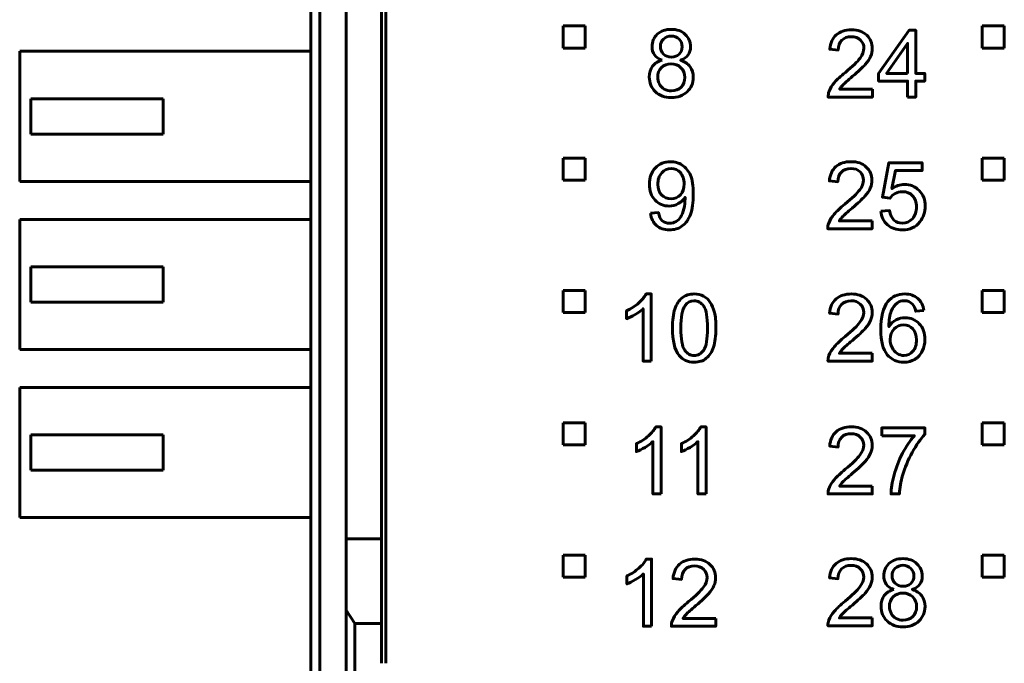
# Model space of a CAD drawing. Header units: millimetres. Extents: x -13 to 39, y -19 to 89.
# Tile 5 of 18: x -13 to 9, y 22 to 37. Entities that reach past the tile are written whole.
import ezdxf

# ---------------------------------------------------------------- set-up
doc = ezdxf.new("R2010")
doc.units = ezdxf.units.MM
doc.linetypes.add('K5LT_BASIC', pattern=[0])

msp = doc.modelspace()

# ---------------------------------------------------------------- linework, layer by layer
at = {"color": 150, "linetype": 'K5LT_BASIC', "lineweight": 60, "true_color": 0x0080ff}
for p, q in [((-6.261, 61.118), (-6.261, 8.557)), ((-6.061, 8.557), (-6.061, 61.118)), ((-4.561, 22.438), (-4.561, 47.238)), ((-5.461, 25.262), (-5.461, 44.413)), ((-4.661, 44.413), (-4.661, 25.262)), ((-0.541, 36.388), (-0.541, 36.888)), ((-0.541, 36.888), (-0.041, 36.888)), ((-0.041, 36.888), (-0.041, 36.388)), ((8.959, 36.388), (8.959, 36.888)), ((8.959, 36.888), (9.459, 36.888)), ((9.459, 36.888), (9.459, 36.388)), ((-0.041, 36.388), (-0.541, 36.388)), ((9.459, 36.388), (8.959, 36.388)), ((-12.861, 36.313), (-12.861, 33.363)), ((-6.261, 36.313), (-12.861, 36.313)), ((-9.611, 35.238), (-12.611, 35.238)), ((-12.611, 34.438), (-12.611, 35.238)), ((-9.611, 34.438), (-9.611, 35.238)), ((-12.611, 34.438), (-9.611, 34.438)), ((-0.541, 33.388), (-0.541, 33.888)), ((-0.541, 33.888), (-0.041, 33.888)), ((-0.041, 33.888), (-0.041, 33.388)), ((8.959, 33.388), (8.959, 33.888)), ((8.959, 33.888), (9.459, 33.888)), ((9.459, 33.888), (9.459, 33.388)), ((-12.861, 33.363), (-6.261, 33.363)), ((-0.041, 33.388), (-0.541, 33.388)), ((9.459, 33.388), (8.959, 33.388)), ((-12.861, 29.553), (-12.861, 32.503)), ((-6.261, 32.503), (-12.861, 32.503)), ((-9.611, 31.428), (-12.611, 31.428)), ((-12.611, 30.628), (-12.611, 31.428)), ((-9.611, 30.628), (-9.611, 31.428)), ((-0.541, 30.388), (-0.541, 30.888)), ((-0.541, 30.888), (-0.041, 30.888)), ((-0.041, 30.888), (-0.041, 30.388)), ((8.959, 30.388), (8.959, 30.888)), ((8.959, 30.888), (9.459, 30.888)), ((9.459, 30.888), (9.459, 30.388)), ((-12.611, 30.628), (-9.611, 30.628)), ((-0.041, 30.388), (-0.541, 30.388)), ((9.459, 30.388), (8.959, 30.388)), ((-12.861, 29.553), (-6.261, 29.553)), ((-6.261, 28.693), (-12.861, 28.693)), ((-12.861, 25.743), (-12.861, 28.693)), ((-0.541, 27.888), (-0.041, 27.888)), ((-0.541, 27.388), (-0.541, 27.888)), ((-0.041, 27.888), (-0.041, 27.388)), ((8.959, 27.888), (9.459, 27.888)), ((8.959, 27.388), (8.959, 27.888)), ((9.459, 27.888), (9.459, 27.388)), ((-12.611, 26.818), (-12.611, 27.618)), ((-9.611, 27.618), (-12.611, 27.618)), ((-9.611, 26.818), (-9.611, 27.618)), ((-0.041, 27.388), (-0.541, 27.388)), ((9.459, 27.388), (8.959, 27.388)), ((-12.611, 26.818), (-9.611, 26.818)), ((-12.861, 25.743), (-6.261, 25.743)), ((-4.661, 25.262), (-5.461, 25.262)), ((-5.461, 23.645), (-5.461, 25.262)), ((-4.661, 25.262), (-4.661, 23.338)), ((-0.541, 24.888), (-0.041, 24.888)), ((-0.541, 24.388), (-0.541, 24.888)), ((-0.041, 24.888), (-0.041, 24.388)), ((8.959, 24.888), (9.459, 24.888)), ((8.959, 24.388), (8.959, 24.888)), ((9.459, 24.888), (9.459, 24.388)), ((-0.041, 24.388), (-0.541, 24.388)), ((9.459, 24.388), (8.959, 24.388)), ((-5.261, 23.338), (-5.461, 23.645)), ((-5.461, 23.645), (-5.461, 3.373)), ((-4.661, 23.338), (-5.261, 23.338)), ((-5.261, 3.117), (-5.261, 23.338)), ((-4.661, 22.438), (-4.661, 23.338))]:
    msp.add_line(p, q, dxfattribs=at)
for points, knots in [([(1.7, 36.111), (1.623, 36.139), (1.566, 36.18), (1.528, 36.232), (1.491, 36.285), (1.473, 36.347), (1.473, 36.42), (1.473, 36.531), (1.512, 36.623), (1.591, 36.698), (1.671, 36.774), (1.776, 36.811), (1.907, 36.811), (2.039, 36.811), (2.146, 36.773), (2.226, 36.696), (2.307, 36.619), (2.347, 36.526), (2.347, 36.415), (2.347, 36.345), (2.328, 36.283), (2.292, 36.232), (2.255, 36.179), (2.199, 36.139), (2.124, 36.111), (2.217, 36.081), (2.287, 36.032), (2.336, 35.964), (2.384, 35.897), (2.408, 35.816), (2.408, 35.723), (2.408, 35.593), (2.362, 35.484), (2.271, 35.396), (2.179, 35.308), (2.059, 35.264), (1.91, 35.264), (1.76, 35.264), (1.64, 35.308), (1.548, 35.397), (1.457, 35.485), (1.411, 35.596), (1.411, 35.728), (1.411, 35.826), (1.436, 35.909), (1.486, 35.975), (1.536, 36.042), (1.608, 36.087), (1.7, 36.111)], [0, 0, 0, 0, 0.0625, 0.0625, 0.0625, 0.125, 0.125, 0.125, 0.1875, 0.1875, 0.1875, 0.25, 0.25, 0.25, 0.3125, 0.3125, 0.3125, 0.375, 0.375, 0.375, 0.4375, 0.4375, 0.4375, 0.5, 0.5, 0.5, 0.5625, 0.5625, 0.5625, 0.625, 0.625, 0.625, 0.6875, 0.6875, 0.6875, 0.75, 0.75, 0.75, 0.8125, 0.8125, 0.8125, 0.875, 0.875, 0.875, 0.9375, 0.9375, 0.9375, 1, 1, 1, 1]), ([(1.663, 36.427), (1.663, 36.355), (1.686, 36.297), (1.732, 36.251), (1.777, 36.206), (1.837, 36.183), (1.912, 36.183), (1.984, 36.183), (2.043, 36.205), (2.088, 36.25), (2.134, 36.295), (2.156, 36.351), (2.156, 36.416), (2.156, 36.485), (2.133, 36.542), (2.086, 36.589), (2.04, 36.636), (1.981, 36.659), (1.91, 36.659), (1.838, 36.659), (1.779, 36.636), (1.733, 36.59), (1.686, 36.545), (1.663, 36.491), (1.663, 36.427)], [0, 0, 0, 0, 0.125, 0.125, 0.125, 0.25, 0.25, 0.25, 0.375, 0.375, 0.375, 0.5, 0.5, 0.5, 0.625, 0.625, 0.625, 0.75, 0.75, 0.75, 0.875, 0.875, 0.875, 1, 1, 1, 1]), ([(6.469, 35.455), (6.469, 35.455), (6.469, 35.277), (6.469, 35.277), (5.465, 35.277), (5.465, 35.277), (5.464, 35.322), (5.471, 35.365), (5.487, 35.406), (5.513, 35.474), (5.554, 35.542), (5.668, 35.674), (5.749, 35.75), (5.855, 35.836), (6.019, 35.971), (6.13, 36.078), (6.188, 36.157), (6.247, 36.236), (6.276, 36.311), (6.276, 36.382), (6.276, 36.455), (6.25, 36.517), (6.197, 36.568), (6.144, 36.619), (6.075, 36.644), (5.99, 36.644), (5.9, 36.644), (5.828, 36.617), (5.774, 36.564), (5.72, 36.51), (5.693, 36.436), (5.692, 36.341), (5.692, 36.341), (5.501, 36.361), (5.501, 36.361), (5.514, 36.503), (5.564, 36.612), (5.649, 36.686), (5.735, 36.761), (5.85, 36.799), (5.994, 36.799), (6.139, 36.799), (6.255, 36.758), (6.339, 36.678), (6.424, 36.597), (6.467, 36.497), (6.467, 36.377), (6.467, 36.317), (6.454, 36.257), (6.429, 36.199), (6.405, 36.14), (6.363, 36.078), (6.306, 36.013), (6.248, 35.948), (6.152, 35.859), (6.019, 35.746), (5.907, 35.652), (5.835, 35.589), (5.803, 35.555), (5.772, 35.522), (5.746, 35.488), (5.725, 35.455), (5.725, 35.455), (6.469, 35.455), (6.469, 35.455)], [0, 0, 0, 0, 0.045455, 0.045455, 0.090909, 0.090909, 0.090909, 0.136364, 0.136364, 0.136364, 0.181818, 0.181818, 0.227273, 0.227273, 0.227273, 0.272727, 0.272727, 0.272727, 0.318182, 0.318182, 0.318182, 0.363636, 0.363636, 0.363636, 0.409091, 0.409091, 0.409091, 0.454545, 0.454545, 0.454545, 0.5, 0.5, 0.5, 0.545455, 0.545455, 0.545455, 0.590909, 0.590909, 0.590909, 0.636364, 0.636364, 0.636364, 0.681818, 0.681818, 0.681818, 0.727273, 0.727273, 0.727273, 0.772727, 0.772727, 0.772727, 0.818182, 0.818182, 0.818182, 0.863636, 0.863636, 0.863636, 0.909091, 0.909091, 0.909091, 0.954545, 0.954545, 0.954545, 1, 1, 1, 1]), ([(7.265, 35.277), (7.265, 35.277), (7.265, 35.639), (7.265, 35.639), (6.607, 35.639), (6.607, 35.639), (6.607, 35.81), (6.607, 35.81), (7.299, 36.792), (7.299, 36.792), (7.451, 36.792), (7.451, 36.792), (7.451, 35.81), (7.451, 35.81), (7.657, 35.81), (7.657, 35.81), (7.657, 35.639), (7.657, 35.639), (7.451, 35.639), (7.451, 35.639), (7.451, 35.277), (7.451, 35.277), (7.265, 35.277), (7.265, 35.277)], [0, 0, 0, 0, 0.090909, 0.090909, 0.181818, 0.181818, 0.272727, 0.272727, 0.363636, 0.363636, 0.454545, 0.454545, 0.545455, 0.545455, 0.636364, 0.636364, 0.727273, 0.727273, 0.818182, 0.818182, 0.909091, 0.909091, 1, 1, 1, 1]), ([(7.265, 35.81), (7.265, 35.81), (7.265, 36.492), (7.265, 36.492), (6.79, 35.81), (6.79, 35.81), (7.265, 35.81), (7.265, 35.81)], [0, 0, 0, 0, 0.333333, 0.333333, 0.666667, 0.666667, 1, 1, 1, 1]), ([(1.602, 35.726), (1.602, 35.673), (1.614, 35.622), (1.639, 35.572), (1.663, 35.523), (1.701, 35.484), (1.751, 35.457), (1.801, 35.43), (1.854, 35.416), (1.911, 35.416), (2.001, 35.416), (2.074, 35.445), (2.132, 35.502), (2.189, 35.559), (2.218, 35.632), (2.218, 35.72), (2.218, 35.81), (2.188, 35.884), (2.129, 35.942), (2.07, 36.001), (1.995, 36.03), (1.905, 36.03), (1.817, 36.03), (1.745, 36.001), (1.687, 35.943), (1.63, 35.886), (1.602, 35.813), (1.602, 35.726)], [0, 0, 0, 0, 0.111111, 0.111111, 0.111111, 0.222222, 0.222222, 0.222222, 0.333333, 0.333333, 0.333333, 0.444444, 0.444444, 0.444444, 0.555556, 0.555556, 0.555556, 0.666667, 0.666667, 0.666667, 0.777778, 0.777778, 0.777778, 0.888889, 0.888889, 0.888889, 1, 1, 1, 1]), ([(1.44, 32.641), (1.44, 32.641), (1.618, 32.656), (1.618, 32.656), (1.633, 32.572), (1.662, 32.511), (1.747, 32.435), (1.802, 32.416), (1.869, 32.416), (1.926, 32.416), (1.976, 32.429), (2.019, 32.456), (2.063, 32.482), (2.098, 32.517), (2.125, 32.561), (2.152, 32.605), (2.175, 32.664), (2.213, 32.813), (2.222, 32.889), (2.222, 32.966), (2.222, 32.974), (2.222, 32.987), (2.221, 33.003), (2.184, 32.944), (2.133, 32.896), (2.069, 32.859), (2.005, 32.822), (1.935, 32.804), (1.86, 32.804), (1.735, 32.804), (1.629, 32.849), (1.542, 32.94), (1.456, 33.031), (1.412, 33.151), (1.412, 33.3), (1.412, 33.454), (1.458, 33.577), (1.548, 33.671), (1.638, 33.764), (1.752, 33.811), (1.888, 33.811), (1.986, 33.811), (2.076, 33.785), (2.158, 33.732), (2.24, 33.679), (2.301, 33.603), (2.344, 33.505), (2.386, 33.407), (2.407, 33.264), (2.407, 33.079), (2.407, 32.885), (2.386, 32.731), (2.344, 32.616), (2.302, 32.501), (2.24, 32.414), (2.157, 32.354), (2.074, 32.294), (1.977, 32.264), (1.865, 32.264), (1.747, 32.264), (1.65, 32.297), (1.575, 32.363), (1.5, 32.429), (1.455, 32.521), (1.44, 32.641)], [0, 0, 0, 0, 0.045455, 0.045455, 0.045455, 0.090909, 0.090909, 0.136364, 0.136364, 0.136364, 0.181818, 0.181818, 0.181818, 0.227273, 0.227273, 0.227273, 0.272727, 0.272727, 0.318182, 0.318182, 0.318182, 0.363636, 0.363636, 0.363636, 0.409091, 0.409091, 0.409091, 0.454545, 0.454545, 0.454545, 0.5, 0.5, 0.5, 0.545455, 0.545455, 0.545455, 0.590909, 0.590909, 0.590909, 0.636364, 0.636364, 0.636364, 0.681818, 0.681818, 0.681818, 0.727273, 0.727273, 0.727273, 0.772727, 0.772727, 0.772727, 0.818182, 0.818182, 0.818182, 0.863636, 0.863636, 0.863636, 0.909091, 0.909091, 0.909091, 0.954545, 0.954545, 0.954545, 1, 1, 1, 1]), ([(6.46, 32.467), (6.46, 32.467), (6.46, 32.289), (6.46, 32.289), (5.457, 32.289), (5.457, 32.289), (5.456, 32.334), (5.463, 32.377), (5.479, 32.419), (5.505, 32.487), (5.546, 32.554), (5.66, 32.686), (5.741, 32.763), (5.846, 32.849), (6.01, 32.984), (6.122, 33.091), (6.18, 33.17), (6.239, 33.249), (6.268, 33.324), (6.268, 33.394), (6.268, 33.468), (6.241, 33.53), (6.188, 33.581), (6.136, 33.631), (6.066, 33.657), (5.981, 33.657), (5.891, 33.657), (5.819, 33.63), (5.765, 33.576), (5.711, 33.523), (5.684, 33.449), (5.684, 33.354), (5.684, 33.354), (5.493, 33.373), (5.493, 33.373), (5.506, 33.516), (5.556, 33.624), (5.641, 33.699), (5.727, 33.774), (5.841, 33.811), (5.986, 33.811), (6.131, 33.811), (6.246, 33.771), (6.331, 33.69), (6.416, 33.61), (6.458, 33.509), (6.458, 33.39), (6.458, 33.329), (6.446, 33.27), (6.421, 33.211), (6.396, 33.152), (6.355, 33.091), (6.297, 33.026), (6.24, 32.961), (6.144, 32.872), (6.011, 32.759), (5.899, 32.665), (5.827, 32.602), (5.795, 32.568), (5.763, 32.535), (5.737, 32.501), (5.716, 32.467), (5.716, 32.467), (6.46, 32.467), (6.46, 32.467)], [0, 0, 0, 0, 0.045455, 0.045455, 0.090909, 0.090909, 0.090909, 0.136364, 0.136364, 0.136364, 0.181818, 0.181818, 0.227273, 0.227273, 0.227273, 0.272727, 0.272727, 0.272727, 0.318182, 0.318182, 0.318182, 0.363636, 0.363636, 0.363636, 0.409091, 0.409091, 0.409091, 0.454545, 0.454545, 0.454545, 0.5, 0.5, 0.5, 0.545455, 0.545455, 0.545455, 0.590909, 0.590909, 0.590909, 0.636364, 0.636364, 0.636364, 0.681818, 0.681818, 0.681818, 0.727273, 0.727273, 0.727273, 0.772727, 0.772727, 0.772727, 0.818182, 0.818182, 0.818182, 0.863636, 0.863636, 0.863636, 0.909091, 0.909091, 0.909091, 0.954545, 0.954545, 0.954545, 1, 1, 1, 1]), ([(6.662, 32.687), (6.662, 32.687), (6.857, 32.702), (6.857, 32.702), (6.871, 32.607), (6.905, 32.536), (6.957, 32.488), (7.009, 32.44), (7.073, 32.416), (7.148, 32.416), (7.239, 32.416), (7.315, 32.45), (7.376, 32.518), (7.438, 32.585), (7.468, 32.675), (7.468, 32.787), (7.468, 32.893), (7.439, 32.976), (7.38, 33.038), (7.321, 33.099), (7.243, 33.13), (7.146, 33.13), (7.086, 33.13), (7.032, 33.116), (6.984, 33.089), (6.936, 33.061), (6.899, 33.025), (6.871, 32.982), (6.871, 32.982), (6.696, 33.007), (6.696, 33.007), (6.842, 33.786), (6.842, 33.786), (7.593, 33.786), (7.593, 33.786), (7.593, 33.608), (7.593, 33.608), (6.99, 33.608), (6.99, 33.608), (6.91, 33.199), (6.91, 33.199), (7, 33.263), (7.095, 33.295), (7.195, 33.295), (7.327, 33.295), (7.438, 33.249), (7.529, 33.157), (7.62, 33.066), (7.665, 32.948), (7.665, 32.804), (7.665, 32.667), (7.625, 32.548), (7.546, 32.448), (7.449, 32.325), (7.316, 32.264), (7.148, 32.264), (7.01, 32.264), (6.898, 32.303), (6.811, 32.38), (6.724, 32.457), (6.674, 32.56), (6.662, 32.687)], [0, 0, 0, 0, 0.045455, 0.045455, 0.045455, 0.090909, 0.090909, 0.090909, 0.136364, 0.136364, 0.136364, 0.181818, 0.181818, 0.181818, 0.227273, 0.227273, 0.227273, 0.272727, 0.272727, 0.272727, 0.318182, 0.318182, 0.318182, 0.363636, 0.363636, 0.363636, 0.409091, 0.409091, 0.409091, 0.454545, 0.454545, 0.5, 0.5, 0.545455, 0.545455, 0.590909, 0.590909, 0.636364, 0.636364, 0.681818, 0.681818, 0.681818, 0.727273, 0.727273, 0.727273, 0.772727, 0.772727, 0.772727, 0.818182, 0.818182, 0.818182, 0.863636, 0.863636, 0.863636, 0.909091, 0.909091, 0.909091, 0.954545, 0.954545, 0.954545, 1, 1, 1, 1]), ([(2.2, 33.309), (2.2, 33.416), (2.172, 33.5), (2.115, 33.563), (2.059, 33.625), (1.991, 33.657), (1.91, 33.657), (1.827, 33.657), (1.755, 33.623), (1.694, 33.556), (1.633, 33.488), (1.603, 33.401), (1.603, 33.294), (1.603, 33.197), (1.632, 33.119), (1.689, 33.059), (1.747, 32.999), (1.819, 32.969), (1.905, 32.969), (1.991, 32.969), (2.061, 32.999), (2.117, 33.059), (2.172, 33.119), (2.2, 33.203), (2.2, 33.309)], [0, 0, 0, 0, 0.125, 0.125, 0.125, 0.25, 0.25, 0.25, 0.375, 0.375, 0.375, 0.5, 0.5, 0.5, 0.625, 0.625, 0.625, 0.75, 0.75, 0.75, 0.875, 0.875, 0.875, 1, 1, 1, 1]), ([(1.457, 29.289), (1.457, 29.289), (1.27, 29.289), (1.27, 29.289), (1.27, 30.475), (1.27, 30.475), (1.226, 30.432), (1.167, 30.39), (1.094, 30.347), (1.021, 30.304), (0.956, 30.272), (0.898, 30.251), (0.898, 30.251), (0.898, 30.431), (0.898, 30.431), (1.002, 30.48), (1.093, 30.539), (1.171, 30.609), (1.249, 30.678), (1.304, 30.746), (1.337, 30.811), (1.337, 30.811), (1.457, 30.811), (1.457, 30.811), (1.457, 29.289), (1.457, 29.289)], [0, 0, 0, 0, 0.111111, 0.111111, 0.222222, 0.222222, 0.222222, 0.333333, 0.333333, 0.333333, 0.444444, 0.444444, 0.444444, 0.555556, 0.555556, 0.555556, 0.666667, 0.666667, 0.666667, 0.777778, 0.777778, 0.777778, 0.888889, 0.888889, 1, 1, 1, 1]), ([(1.935, 30.037), (1.935, 30.216), (1.954, 30.361), (1.99, 30.47), (2.027, 30.58), (2.082, 30.664), (2.155, 30.723), (2.227, 30.782), (2.318, 30.811), (2.429, 30.811), (2.51, 30.811), (2.581, 30.795), (2.643, 30.762), (2.704, 30.729), (2.755, 30.682), (2.794, 30.62), (2.834, 30.559), (2.865, 30.484), (2.888, 30.395), (2.91, 30.307), (2.922, 30.187), (2.922, 30.037), (2.922, 29.859), (2.903, 29.716), (2.867, 29.606), (2.831, 29.496), (2.776, 29.412), (2.703, 29.353), (2.631, 29.294), (2.539, 29.264), (2.429, 29.264), (2.283, 29.264), (2.168, 29.316), (2.085, 29.42), (1.985, 29.547), (1.935, 29.753), (1.935, 30.037)], [0, 0, 0, 0, 0.083333, 0.083333, 0.083333, 0.166667, 0.166667, 0.166667, 0.25, 0.25, 0.25, 0.333333, 0.333333, 0.333333, 0.416667, 0.416667, 0.416667, 0.5, 0.5, 0.5, 0.583333, 0.583333, 0.583333, 0.666667, 0.666667, 0.666667, 0.75, 0.75, 0.75, 0.833333, 0.833333, 0.833333, 0.916667, 0.916667, 0.916667, 1, 1, 1, 1]), ([(6.466, 29.467), (6.466, 29.467), (6.466, 29.289), (6.466, 29.289), (5.462, 29.289), (5.462, 29.289), (5.461, 29.334), (5.468, 29.377), (5.484, 29.419), (5.51, 29.487), (5.551, 29.554), (5.665, 29.686), (5.746, 29.763), (5.852, 29.849), (6.016, 29.984), (6.127, 30.091), (6.185, 30.17), (6.244, 30.249), (6.273, 30.324), (6.273, 30.394), (6.273, 30.468), (6.247, 30.53), (6.194, 30.581), (6.141, 30.631), (6.072, 30.657), (5.987, 30.657), (5.897, 30.657), (5.825, 30.63), (5.771, 30.576), (5.717, 30.523), (5.69, 30.449), (5.689, 30.354), (5.689, 30.354), (5.498, 30.373), (5.498, 30.373), (5.511, 30.516), (5.561, 30.624), (5.646, 30.699), (5.732, 30.774), (5.847, 30.811), (5.991, 30.811), (6.136, 30.811), (6.252, 30.771), (6.336, 30.69), (6.421, 30.61), (6.464, 30.509), (6.464, 30.39), (6.464, 30.329), (6.451, 30.27), (6.426, 30.211), (6.402, 30.152), (6.36, 30.091), (6.303, 30.026), (6.245, 29.961), (6.149, 29.872), (6.016, 29.759), (5.904, 29.665), (5.832, 29.602), (5.8, 29.568), (5.769, 29.535), (5.743, 29.501), (5.722, 29.467), (5.722, 29.467), (6.466, 29.467), (6.466, 29.467)], [0, 0, 0, 0, 0.045455, 0.045455, 0.090909, 0.090909, 0.090909, 0.136364, 0.136364, 0.136364, 0.181818, 0.181818, 0.227273, 0.227273, 0.227273, 0.272727, 0.272727, 0.272727, 0.318182, 0.318182, 0.318182, 0.363636, 0.363636, 0.363636, 0.409091, 0.409091, 0.409091, 0.454545, 0.454545, 0.454545, 0.5, 0.5, 0.5, 0.545455, 0.545455, 0.545455, 0.590909, 0.590909, 0.590909, 0.636364, 0.636364, 0.636364, 0.681818, 0.681818, 0.681818, 0.727273, 0.727273, 0.727273, 0.772727, 0.772727, 0.772727, 0.818182, 0.818182, 0.818182, 0.863636, 0.863636, 0.863636, 0.909091, 0.909091, 0.909091, 0.954545, 0.954545, 0.954545, 1, 1, 1, 1]), ([(7.634, 30.435), (7.634, 30.435), (7.45, 30.42), (7.45, 30.42), (7.434, 30.493), (7.41, 30.546), (7.379, 30.579), (7.329, 30.632), (7.267, 30.659), (7.192, 30.659), (7.133, 30.659), (7.08, 30.642), (7.034, 30.609), (6.976, 30.567), (6.93, 30.504), (6.896, 30.423), (6.862, 30.34), (6.844, 30.224), (6.843, 30.072), (6.888, 30.14), (6.943, 30.191), (7.008, 30.224), (7.072, 30.257), (7.14, 30.274), (7.211, 30.274), (7.336, 30.274), (7.442, 30.228), (7.529, 30.136), (7.616, 30.045), (7.66, 29.927), (7.66, 29.782), (7.66, 29.687), (7.639, 29.599), (7.598, 29.517), (7.557, 29.435), (7.501, 29.373), (7.429, 29.329), (7.358, 29.286), (7.276, 29.264), (7.185, 29.264), (7.03, 29.264), (6.904, 29.321), (6.805, 29.435), (6.708, 29.549), (6.659, 29.737), (6.659, 29.999), (6.659, 30.292), (6.713, 30.505), (6.821, 30.638), (6.916, 30.754), (7.043, 30.811), (7.204, 30.811), (7.323, 30.811), (7.421, 30.778), (7.573, 30.644), (7.619, 30.552), (7.634, 30.435)], [0, 0, 0, 0, 0.052632, 0.052632, 0.052632, 0.105263, 0.105263, 0.105263, 0.157895, 0.157895, 0.157895, 0.210526, 0.210526, 0.210526, 0.263158, 0.263158, 0.263158, 0.315789, 0.315789, 0.315789, 0.368421, 0.368421, 0.368421, 0.421053, 0.421053, 0.421053, 0.473684, 0.473684, 0.473684, 0.526316, 0.526316, 0.526316, 0.578947, 0.578947, 0.578947, 0.631579, 0.631579, 0.631579, 0.684211, 0.684211, 0.684211, 0.736842, 0.736842, 0.736842, 0.789474, 0.789474, 0.789474, 0.842105, 0.842105, 0.842105, 0.894737, 0.894737, 0.894737, 0.947368, 0.947368, 1, 1, 1, 1]), ([(2.126, 30.037), (2.126, 29.787), (2.155, 29.621), (2.213, 29.539), (2.271, 29.457), (2.343, 29.416), (2.514, 29.416), (2.586, 29.458), (2.644, 29.54), (2.702, 29.622), (2.731, 29.788), (2.731, 30.037), (2.731, 30.286), (2.702, 30.452), (2.644, 30.534), (2.586, 30.616), (2.514, 30.657), (2.426, 30.657), (2.341, 30.657), (2.273, 30.62), (2.221, 30.548), (2.158, 30.456), (2.126, 30.285), (2.126, 30.037)], [0, 0, 0, 0, 0.125, 0.125, 0.125, 0.25, 0.25, 0.375, 0.375, 0.375, 0.5, 0.5, 0.5, 0.625, 0.625, 0.625, 0.75, 0.75, 0.75, 0.875, 0.875, 0.875, 1, 1, 1, 1]), ([(6.872, 29.781), (6.872, 29.716), (6.886, 29.655), (6.913, 29.596), (6.941, 29.538), (6.979, 29.493), (7.027, 29.463), (7.076, 29.432), (7.127, 29.416), (7.182, 29.416), (7.261, 29.416), (7.329, 29.448), (7.441, 29.575), (7.469, 29.661), (7.469, 29.77), (7.469, 29.875), (7.442, 29.958), (7.331, 30.078), (7.26, 30.109), (7.174, 30.109), (7.09, 30.109), (7.019, 30.078), (6.96, 30.018), (6.902, 29.958), (6.872, 29.879), (6.872, 29.781)], [0, 0, 0, 0, 0.111111, 0.111111, 0.111111, 0.222222, 0.222222, 0.222222, 0.333333, 0.333333, 0.333333, 0.444444, 0.444444, 0.555556, 0.555556, 0.555556, 0.666667, 0.666667, 0.777778, 0.777778, 0.777778, 0.888889, 0.888889, 0.888889, 1, 1, 1, 1]), ([(1.679, 26.277), (1.679, 26.277), (1.493, 26.277), (1.493, 26.277), (1.493, 27.463), (1.493, 27.463), (1.448, 27.42), (1.389, 27.377), (1.316, 27.334), (1.244, 27.292), (1.178, 27.26), (1.12, 27.238), (1.12, 27.238), (1.12, 27.418), (1.12, 27.418), (1.224, 27.467), (1.315, 27.526), (1.393, 27.596), (1.471, 27.666), (1.527, 27.733), (1.559, 27.799), (1.559, 27.799), (1.679, 27.799), (1.679, 27.799), (1.679, 26.277), (1.679, 26.277)], [0, 0, 0, 0, 0.111111, 0.111111, 0.222222, 0.222222, 0.222222, 0.333333, 0.333333, 0.333333, 0.444444, 0.444444, 0.444444, 0.555556, 0.555556, 0.555556, 0.666667, 0.666667, 0.666667, 0.777778, 0.777778, 0.777778, 0.888889, 0.888889, 1, 1, 1, 1]), ([(2.699, 26.277), (2.699, 26.277), (2.513, 26.277), (2.513, 26.277), (2.513, 27.463), (2.513, 27.463), (2.468, 27.42), (2.409, 27.377), (2.337, 27.334), (2.264, 27.292), (2.198, 27.26), (2.14, 27.238), (2.14, 27.238), (2.14, 27.418), (2.14, 27.418), (2.245, 27.467), (2.336, 27.526), (2.414, 27.596), (2.491, 27.666), (2.547, 27.733), (2.579, 27.799), (2.579, 27.799), (2.699, 27.799), (2.699, 27.799), (2.699, 26.277), (2.699, 26.277)], [0, 0, 0, 0, 0.111111, 0.111111, 0.222222, 0.222222, 0.222222, 0.333333, 0.333333, 0.333333, 0.444444, 0.444444, 0.444444, 0.555556, 0.555556, 0.555556, 0.666667, 0.666667, 0.666667, 0.777778, 0.777778, 0.777778, 0.888889, 0.888889, 1, 1, 1, 1]), ([(6.467, 26.455), (6.467, 26.455), (6.467, 26.277), (6.467, 26.277), (5.464, 26.277), (5.464, 26.277), (5.462, 26.322), (5.47, 26.365), (5.485, 26.406), (5.511, 26.474), (5.552, 26.542), (5.666, 26.674), (5.747, 26.75), (5.853, 26.836), (6.017, 26.971), (6.128, 27.078), (6.186, 27.157), (6.245, 27.236), (6.274, 27.311), (6.274, 27.382), (6.274, 27.455), (6.248, 27.517), (6.195, 27.568), (6.142, 27.619), (6.073, 27.644), (5.988, 27.644), (5.898, 27.644), (5.826, 27.617), (5.772, 27.564), (5.718, 27.51), (5.691, 27.436), (5.69, 27.341), (5.69, 27.341), (5.5, 27.361), (5.5, 27.361), (5.513, 27.503), (5.562, 27.612), (5.647, 27.686), (5.733, 27.761), (5.848, 27.799), (5.992, 27.799), (6.137, 27.799), (6.253, 27.758), (6.337, 27.678), (6.422, 27.597), (6.465, 27.497), (6.465, 27.377), (6.465, 27.317), (6.452, 27.257), (6.427, 27.199), (6.403, 27.14), (6.361, 27.078), (6.304, 27.013), (6.246, 26.948), (6.15, 26.859), (6.017, 26.746), (5.905, 26.652), (5.833, 26.589), (5.802, 26.555), (5.77, 26.522), (5.744, 26.488), (5.723, 26.455), (5.723, 26.455), (6.467, 26.455), (6.467, 26.455)], [0, 0, 0, 0, 0.045455, 0.045455, 0.090909, 0.090909, 0.090909, 0.136364, 0.136364, 0.136364, 0.181818, 0.181818, 0.227273, 0.227273, 0.227273, 0.272727, 0.272727, 0.272727, 0.318182, 0.318182, 0.318182, 0.363636, 0.363636, 0.363636, 0.409091, 0.409091, 0.409091, 0.454545, 0.454545, 0.454545, 0.5, 0.5, 0.5, 0.545455, 0.545455, 0.545455, 0.590909, 0.590909, 0.590909, 0.636364, 0.636364, 0.636364, 0.681818, 0.681818, 0.681818, 0.727273, 0.727273, 0.727273, 0.772727, 0.772727, 0.772727, 0.818182, 0.818182, 0.818182, 0.863636, 0.863636, 0.863636, 0.909091, 0.909091, 0.909091, 0.954545, 0.954545, 0.954545, 1, 1, 1, 1]), ([(6.679, 27.595), (6.679, 27.595), (6.679, 27.773), (6.679, 27.773), (7.659, 27.773), (7.659, 27.773), (7.659, 27.629), (7.659, 27.629), (7.563, 27.527), (7.467, 27.39), (7.372, 27.22), (7.277, 27.049), (7.204, 26.874), (7.152, 26.694), (7.115, 26.567), (7.091, 26.428), (7.081, 26.277), (7.081, 26.277), (6.891, 26.277), (6.891, 26.277), (6.893, 26.396), (6.916, 26.54), (6.961, 26.709), (7.006, 26.879), (7.069, 27.042), (7.237, 27.356), (7.325, 27.488), (7.42, 27.595), (7.42, 27.595), (6.679, 27.595), (6.679, 27.595)], [0, 0, 0, 0, 0.090909, 0.090909, 0.181818, 0.181818, 0.272727, 0.272727, 0.272727, 0.363636, 0.363636, 0.363636, 0.454545, 0.454545, 0.454545, 0.545455, 0.545455, 0.545455, 0.636364, 0.636364, 0.636364, 0.727273, 0.727273, 0.727273, 0.818182, 0.818182, 0.909091, 0.909091, 0.909091, 1, 1, 1, 1]), ([(1.462, 23.277), (1.462, 23.277), (1.276, 23.277), (1.276, 23.277), (1.276, 24.463), (1.276, 24.463), (1.231, 24.42), (1.172, 24.377), (1.099, 24.334), (1.027, 24.292), (0.961, 24.26), (0.903, 24.238), (0.903, 24.238), (0.903, 24.418), (0.903, 24.418), (1.007, 24.467), (1.098, 24.526), (1.176, 24.596), (1.254, 24.666), (1.31, 24.733), (1.342, 24.799), (1.342, 24.799), (1.462, 24.799), (1.462, 24.799), (1.462, 23.277), (1.462, 23.277)], [0, 0, 0, 0, 0.111111, 0.111111, 0.222222, 0.222222, 0.222222, 0.333333, 0.333333, 0.333333, 0.444444, 0.444444, 0.444444, 0.555556, 0.555556, 0.555556, 0.666667, 0.666667, 0.666667, 0.777778, 0.777778, 0.777778, 0.888889, 0.888889, 1, 1, 1, 1]), ([(2.916, 23.454), (2.916, 23.454), (2.916, 23.277), (2.916, 23.277), (1.913, 23.277), (1.913, 23.277), (1.912, 23.321), (1.919, 23.364), (1.935, 23.406), (1.961, 23.474), (2.002, 23.542), (2.116, 23.674), (2.197, 23.75), (2.302, 23.836), (2.466, 23.971), (2.578, 24.078), (2.636, 24.157), (2.695, 24.236), (2.724, 24.311), (2.724, 24.382), (2.724, 24.455), (2.697, 24.517), (2.644, 24.568), (2.592, 24.619), (2.522, 24.644), (2.437, 24.644), (2.347, 24.644), (2.275, 24.617), (2.221, 24.564), (2.167, 24.51), (2.14, 24.436), (2.14, 24.341), (2.14, 24.341), (1.949, 24.36), (1.949, 24.36), (1.962, 24.503), (2.012, 24.612), (2.097, 24.686), (2.183, 24.761), (2.297, 24.799), (2.442, 24.799), (2.587, 24.799), (2.702, 24.758), (2.787, 24.678), (2.872, 24.597), (2.914, 24.497), (2.914, 24.377), (2.914, 24.317), (2.902, 24.257), (2.877, 24.198), (2.852, 24.14), (2.811, 24.078), (2.753, 24.013), (2.696, 23.948), (2.6, 23.859), (2.467, 23.746), (2.355, 23.652), (2.283, 23.589), (2.251, 23.555), (2.219, 23.522), (2.193, 23.488), (2.172, 23.454), (2.172, 23.454), (2.916, 23.454), (2.916, 23.454)], [0, 0, 0, 0, 0.045455, 0.045455, 0.090909, 0.090909, 0.090909, 0.136364, 0.136364, 0.136364, 0.181818, 0.181818, 0.227273, 0.227273, 0.227273, 0.272727, 0.272727, 0.272727, 0.318182, 0.318182, 0.318182, 0.363636, 0.363636, 0.363636, 0.409091, 0.409091, 0.409091, 0.454545, 0.454545, 0.454545, 0.5, 0.5, 0.5, 0.545455, 0.545455, 0.545455, 0.590909, 0.590909, 0.590909, 0.636364, 0.636364, 0.636364, 0.681818, 0.681818, 0.681818, 0.727273, 0.727273, 0.727273, 0.772727, 0.772727, 0.772727, 0.818182, 0.818182, 0.818182, 0.863636, 0.863636, 0.863636, 0.909091, 0.909091, 0.909091, 0.954545, 0.954545, 0.954545, 1, 1, 1, 1]), ([(6.465, 23.467), (6.465, 23.467), (6.465, 23.289), (6.465, 23.289), (5.461, 23.289), (5.461, 23.289), (5.46, 23.334), (5.467, 23.377), (5.483, 23.419), (5.509, 23.487), (5.55, 23.554), (5.664, 23.686), (5.745, 23.763), (5.85, 23.849), (6.014, 23.984), (6.126, 24.091), (6.184, 24.17), (6.243, 24.249), (6.272, 24.324), (6.272, 24.394), (6.272, 24.468), (6.246, 24.53), (6.193, 24.581), (6.14, 24.631), (6.071, 24.657), (5.986, 24.657), (5.896, 24.657), (5.824, 24.63), (5.77, 24.576), (5.716, 24.523), (5.689, 24.449), (5.688, 24.354), (5.688, 24.354), (5.497, 24.373), (5.497, 24.373), (5.51, 24.516), (5.56, 24.624), (5.645, 24.699), (5.731, 24.774), (5.846, 24.811), (5.99, 24.811), (6.135, 24.811), (6.251, 24.771), (6.335, 24.69), (6.42, 24.61), (6.463, 24.509), (6.463, 24.39), (6.463, 24.329), (6.45, 24.27), (6.425, 24.211), (6.4, 24.152), (6.359, 24.091), (6.302, 24.026), (6.244, 23.961), (6.148, 23.872), (6.015, 23.759), (5.903, 23.665), (5.831, 23.602), (5.799, 23.568), (5.768, 23.535), (5.741, 23.501), (5.721, 23.467), (5.721, 23.467), (6.465, 23.467), (6.465, 23.467)], [0, 0, 0, 0, 0.045455, 0.045455, 0.090909, 0.090909, 0.090909, 0.136364, 0.136364, 0.136364, 0.181818, 0.181818, 0.227273, 0.227273, 0.227273, 0.272727, 0.272727, 0.272727, 0.318182, 0.318182, 0.318182, 0.363636, 0.363636, 0.363636, 0.409091, 0.409091, 0.409091, 0.454545, 0.454545, 0.454545, 0.5, 0.5, 0.5, 0.545455, 0.545455, 0.545455, 0.590909, 0.590909, 0.590909, 0.636364, 0.636364, 0.636364, 0.681818, 0.681818, 0.681818, 0.727273, 0.727273, 0.727273, 0.772727, 0.772727, 0.772727, 0.818182, 0.818182, 0.818182, 0.863636, 0.863636, 0.863636, 0.909091, 0.909091, 0.909091, 0.954545, 0.954545, 0.954545, 1, 1, 1, 1]), ([(6.953, 24.111), (6.876, 24.139), (6.818, 24.18), (6.781, 24.232), (6.744, 24.285), (6.725, 24.347), (6.725, 24.42), (6.725, 24.531), (6.765, 24.623), (6.844, 24.698), (6.923, 24.774), (7.028, 24.811), (7.16, 24.811), (7.292, 24.811), (7.398, 24.773), (7.479, 24.696), (7.559, 24.619), (7.6, 24.526), (7.6, 24.415), (7.6, 24.345), (7.581, 24.284), (7.544, 24.232), (7.508, 24.18), (7.452, 24.139), (7.377, 24.111), (7.47, 24.081), (7.54, 24.032), (7.588, 23.964), (7.637, 23.897), (7.661, 23.817), (7.661, 23.723), (7.661, 23.593), (7.615, 23.485), (7.524, 23.396), (7.432, 23.308), (7.312, 23.264), (7.162, 23.264), (7.013, 23.264), (6.893, 23.308), (6.801, 23.397), (6.71, 23.485), (6.664, 23.596), (6.664, 23.728), (6.664, 23.826), (6.689, 23.909), (6.739, 23.975), (6.789, 24.042), (6.86, 24.087), (6.953, 24.111)], [0, 0, 0, 0, 0.0625, 0.0625, 0.0625, 0.125, 0.125, 0.125, 0.1875, 0.1875, 0.1875, 0.25, 0.25, 0.25, 0.3125, 0.3125, 0.3125, 0.375, 0.375, 0.375, 0.4375, 0.4375, 0.4375, 0.5, 0.5, 0.5, 0.5625, 0.5625, 0.5625, 0.625, 0.625, 0.625, 0.6875, 0.6875, 0.6875, 0.75, 0.75, 0.75, 0.8125, 0.8125, 0.8125, 0.875, 0.875, 0.875, 0.9375, 0.9375, 0.9375, 1, 1, 1, 1]), ([(6.916, 24.427), (6.916, 24.355), (6.939, 24.297), (6.984, 24.251), (7.03, 24.206), (7.09, 24.183), (7.165, 24.183), (7.237, 24.183), (7.295, 24.205), (7.341, 24.25), (7.386, 24.296), (7.409, 24.351), (7.409, 24.417), (7.409, 24.485), (7.386, 24.543), (7.339, 24.589), (7.292, 24.636), (7.233, 24.659), (7.162, 24.659), (7.091, 24.659), (7.032, 24.636), (6.985, 24.591), (6.939, 24.545), (6.916, 24.491), (6.916, 24.427)], [0, 0, 0, 0, 0.125, 0.125, 0.125, 0.25, 0.25, 0.25, 0.375, 0.375, 0.375, 0.5, 0.5, 0.5, 0.625, 0.625, 0.625, 0.75, 0.75, 0.75, 0.875, 0.875, 0.875, 1, 1, 1, 1]), ([(6.854, 23.727), (6.854, 23.673), (6.867, 23.622), (6.891, 23.572), (6.916, 23.523), (6.954, 23.485), (7.004, 23.457), (7.053, 23.43), (7.107, 23.416), (7.164, 23.416), (7.253, 23.416), (7.327, 23.445), (7.384, 23.502), (7.442, 23.559), (7.47, 23.632), (7.47, 23.72), (7.47, 23.81), (7.441, 23.884), (7.382, 23.942), (7.323, 24.001), (7.248, 24.03), (7.158, 24.03), (7.07, 24.03), (6.997, 24.001), (6.94, 23.944), (6.883, 23.886), (6.854, 23.813), (6.854, 23.727)], [0, 0, 0, 0, 0.111111, 0.111111, 0.111111, 0.222222, 0.222222, 0.222222, 0.333333, 0.333333, 0.333333, 0.444444, 0.444444, 0.444444, 0.555556, 0.555556, 0.555556, 0.666667, 0.666667, 0.666667, 0.777778, 0.777778, 0.777778, 0.888889, 0.888889, 0.888889, 1, 1, 1, 1])]:
    msp.add_open_spline(points, degree=3, knots=knots, dxfattribs=at)

doc.saveas('drawing.dxf')
